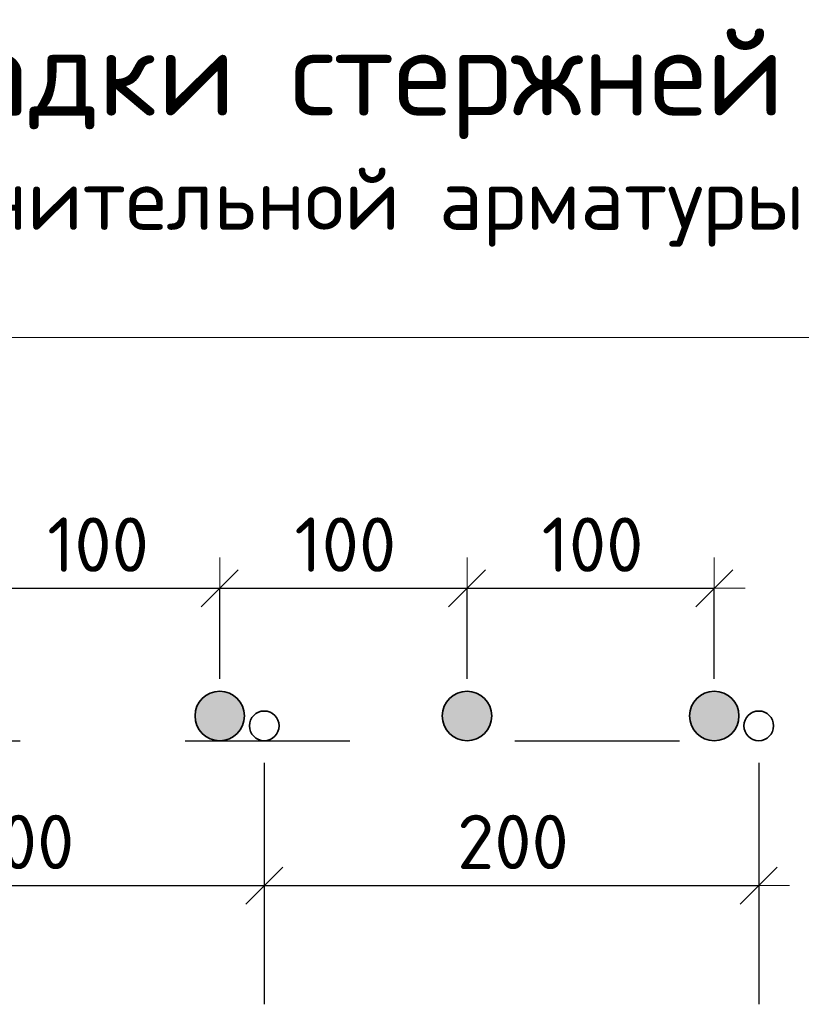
# Model space of a CAD drawing. Header units: metres. Extents: x -38 to 107, y -15 to 21.
# Tile 123 of 133: x 76.621 to 77.095, y 8.067 to 8.665. Entities that reach past the tile are written whole.
import ezdxf

# ---------------------------------------------------------------- set-up
doc = ezdxf.new("R2010")
doc.units = ezdxf.units.M
doc.header["$PDMODE"] = 65
doc.linetypes.add('______2', pattern=[0.0405, 0.03, -0.0105])
doc.layers.add('XR$3$_3898', color=7, linetype='Continuous')
doc.layers.add('XR$5$_3898', color=7, linetype='Continuous')
doc.layers.add('XR$3$Размерная линия_ общее', color=7, linetype='Continuous', lineweight=13)
doc.layers.add('XR$5$Размерная линия_ общее', color=7, linetype='Continuous', lineweight=13)
doc.styles.add('ISOCPEUR', font='txt')
doc.dimstyles.new('DIMSTYLE_8', dxfattribs={"dimtxt": 0.033, "dimasz": 0.0375, "dimexe": 0, "dimexo": 0, "dimgap": 0.0165, "dimtad": 2, "dimdec": 0, "dimlfac": 1000, "dimrnd": 1, "dimzin": 12, "dimdsep": 46, "dimtxsty": 'ISOCPEUR', "dimblk1": 'ALL_ML_STRICH', "dimblk2": 'ALL_ML_STRICH', "dimsah": 1, "dimcen": 0, "dimclrd": 7, "dimclre": 256, "dimclrt": 7, "dimadec": 0, "dimazin": 0, "dimtfac": 1, "dimtdec": 0, "dimtix": 1, "dimtmove": 2, "dimatfit": 3, "dimfxl": 0, "dimtzin": 0, "dimlwd": 0, "dimlwe": -3, "dimarcsym": 0})

# ---------------------------------------------------------------- blocks, each defined once
blk = doc.blocks.new('ALL_ML_STRICH')
at = {"color": 0, "linetype": 'ByBlock', "lineweight": -2}
for p, q in [((0, -0.5), (0, 0.5)), ((-0.3, -0.3), (0.3, 0.3)), ((-1, 0), (0.5, 0))]:
    blk.add_line(p, q, dxfattribs=at)
blk = doc.blocks.new('*D59')
at = {"layer": 'DEFPOINTS', "color": 7, "linetype": 'Continuous', "lineweight": 13, "transparency": 33554687}
for p in [(76.59196, 8.31961), (76.59196, 8.24218), (76.74196, 8.24218)]:
    blk.add_point(p, dxfattribs=at)
at = {"layer": 'XR$3$Размерная линия_ общее', "color": 253, "linetype": 'Continuous', "lineweight": -2, "true_color": 0xa0a0a0, "transparency": 33554687}
for p, q in [((76.59196, 8.26468), (76.59196, 8.31961)), ((76.74196, 8.26468), (76.74196, 8.31961))]:
    blk.add_line(p, q, dxfattribs=at)
at = {"layer": 'XR$3$Размерная линия_ общее', "color": 7, "linetype": 'Continuous', "lineweight": -2, "transparency": 33554687}
blk.add_line((76.59196, 8.31961), (76.74196, 8.31961), dxfattribs=at)
at = {"layer": 'XR$3$Размерная линия_ общее', "color": 7, "linetype": 'Continuous', "lineweight": 13, "transparency": 33554687, "xscale": 0.0375, "yscale": 0.0375, "zscale": 0.0375, "rotation": 180}
blk.add_blockref('ALL_ML_STRICH', (76.59196, 8.31961), dxfattribs=at)
at = {"layer": 'XR$3$Размерная линия_ общее', "color": 7, "linetype": 'Continuous', "lineweight": 13, "transparency": 33554687, "xscale": 0.0375, "yscale": 0.0375, "zscale": 0.0375}
blk.add_blockref('ALL_ML_STRICH', (76.74196, 8.31961), dxfattribs=at)
at = {"layer": 'XR$3$Размерная линия_ общее', "color": 7, "linetype": 'Continuous', "lineweight": 13, "transparency": 33554687, "insert": (76.63726, 8.36261), "char_height": 0.033, "width": 0.00165, "attachment_point": 1, "line_spacing_factor": 0.60241, "style": 'ISOCPEUR'}
blk.add_mtext('100', dxfattribs=at)
blk = doc.blocks.new('*D60')
at = {"layer": 'DEFPOINTS', "color": 7, "linetype": 'Continuous', "lineweight": 13, "transparency": 33554687}
for p in [(76.74196, 8.31961), (76.74196, 8.24218), (76.89196, 8.24218)]:
    blk.add_point(p, dxfattribs=at)
at = {"layer": 'XR$3$Размерная линия_ общее', "color": 253, "linetype": 'Continuous', "lineweight": -2, "true_color": 0xa0a0a0, "transparency": 33554687}
for p, q in [((76.74196, 8.26468), (76.74196, 8.31961)), ((76.89196, 8.26468), (76.89196, 8.31961))]:
    blk.add_line(p, q, dxfattribs=at)
at = {"layer": 'XR$3$Размерная линия_ общее', "color": 7, "linetype": 'Continuous', "lineweight": -2, "transparency": 33554687}
blk.add_line((76.74196, 8.31961), (76.89196, 8.31961), dxfattribs=at)
at = {"layer": 'XR$3$Размерная линия_ общее', "color": 7, "linetype": 'Continuous', "lineweight": 13, "transparency": 33554687, "xscale": 0.0375, "yscale": 0.0375, "zscale": 0.0375, "rotation": 180}
blk.add_blockref('ALL_ML_STRICH', (76.74196, 8.31961), dxfattribs=at)
at = {"layer": 'XR$3$Размерная линия_ общее', "color": 7, "linetype": 'Continuous', "lineweight": 13, "transparency": 33554687, "xscale": 0.0375, "yscale": 0.0375, "zscale": 0.0375}
blk.add_blockref('ALL_ML_STRICH', (76.89196, 8.31961), dxfattribs=at)
at = {"layer": 'XR$3$Размерная линия_ общее', "color": 7, "linetype": 'Continuous', "lineweight": 13, "transparency": 33554687, "insert": (76.78726, 8.36261), "char_height": 0.033, "width": 0.00165, "attachment_point": 1, "line_spacing_factor": 0.60241, "style": 'ISOCPEUR'}
blk.add_mtext('100', dxfattribs=at)
blk = doc.blocks.new('*D61')
at = {"layer": 'DEFPOINTS', "color": 7, "linetype": 'Continuous', "lineweight": 13, "transparency": 33554687}
for p in [(76.89196, 8.31961), (76.89196, 8.24218), (77.04196, 8.24218)]:
    blk.add_point(p, dxfattribs=at)
at = {"layer": 'XR$3$Размерная линия_ общее', "color": 253, "linetype": 'Continuous', "lineweight": -2, "true_color": 0xa0a0a0, "transparency": 33554687}
for p, q in [((76.89196, 8.26468), (76.89196, 8.31961)), ((77.04196, 8.26468), (77.04196, 8.31961))]:
    blk.add_line(p, q, dxfattribs=at)
at = {"layer": 'XR$3$Размерная линия_ общее', "color": 7, "linetype": 'Continuous', "lineweight": -2, "transparency": 33554687}
blk.add_line((76.89196, 8.31961), (77.04196, 8.31961), dxfattribs=at)
at = {"layer": 'XR$3$Размерная линия_ общее', "color": 7, "linetype": 'Continuous', "lineweight": 13, "transparency": 33554687, "xscale": 0.0375, "yscale": 0.0375, "zscale": 0.0375, "rotation": 180}
blk.add_blockref('ALL_ML_STRICH', (76.89196, 8.31961), dxfattribs=at)
at = {"layer": 'XR$3$Размерная линия_ общее', "color": 7, "linetype": 'Continuous', "lineweight": 13, "transparency": 33554687, "xscale": 0.0375, "yscale": 0.0375, "zscale": 0.0375}
blk.add_blockref('ALL_ML_STRICH', (77.04196, 8.31961), dxfattribs=at)
at = {"layer": 'XR$3$Размерная линия_ общее', "color": 7, "linetype": 'Continuous', "lineweight": 13, "transparency": 33554687, "insert": (76.93726, 8.36261), "char_height": 0.033, "width": 0.00165, "attachment_point": 1, "line_spacing_factor": 0.60241, "style": 'ISOCPEUR'}
blk.add_mtext('100', dxfattribs=at)
blk = doc.blocks.new('*D63')
at = {"layer": 'DEFPOINTS', "color": 7, "linetype": 'Continuous', "lineweight": 13, "transparency": 33554687}
for p in [(76.46896, 8.23618), (76.76896, 8.23618), (76.46896, 8.13924)]:
    blk.add_point(p, dxfattribs=at)
at = {"layer": 'XR$3$Размерная линия_ общее', "color": 253, "linetype": 'Continuous', "lineweight": -2, "true_color": 0xa0a0a0, "transparency": 33554687}
for p, q in [((76.46896, 8.21368), (76.46896, 8.13924)), ((76.76896, 8.21368), (76.76896, 8.13924))]:
    blk.add_line(p, q, dxfattribs=at)
at = {"layer": 'XR$3$Размерная линия_ общее', "color": 7, "linetype": 'Continuous', "lineweight": -2, "transparency": 33554687}
blk.add_line((76.46896, 8.13924), (76.76896, 8.13924), dxfattribs=at)
at = {"layer": 'XR$3$Размерная линия_ общее', "color": 7, "linetype": 'Continuous', "lineweight": 13, "transparency": 33554687, "xscale": 0.0375, "yscale": 0.0375, "zscale": 0.0375, "rotation": 180}
blk.add_blockref('ALL_ML_STRICH', (76.46896, 8.13924), dxfattribs=at)
at = {"layer": 'XR$3$Размерная линия_ общее', "color": 7, "linetype": 'Continuous', "lineweight": 13, "transparency": 33554687, "xscale": 0.0375, "yscale": 0.0375, "zscale": 0.0375}
blk.add_blockref('ALL_ML_STRICH', (76.76896, 8.13924), dxfattribs=at)
at = {"layer": 'XR$3$Размерная линия_ общее', "color": 7, "linetype": 'Continuous', "lineweight": 13, "transparency": 33554687, "insert": (76.58596, 8.18224), "char_height": 0.033, "width": 0.00165, "attachment_point": 1, "line_spacing_factor": 0.60241, "style": 'ISOCPEUR'}
blk.add_mtext('200', dxfattribs=at)
blk = doc.blocks.new('*D64')
at = {"layer": 'DEFPOINTS', "color": 7, "linetype": 'Continuous', "lineweight": 13, "transparency": 33554687}
for p in [(76.76896, 8.23618), (77.06896, 8.23618), (76.76896, 8.13924)]:
    blk.add_point(p, dxfattribs=at)
at = {"layer": 'XR$3$Размерная линия_ общее', "color": 253, "linetype": 'Continuous', "lineweight": -2, "true_color": 0xa0a0a0, "transparency": 33554687}
for p, q in [((76.76896, 8.21368), (76.76896, 8.13924)), ((77.06896, 8.21368), (77.06896, 8.13924))]:
    blk.add_line(p, q, dxfattribs=at)
at = {"layer": 'XR$3$Размерная линия_ общее', "color": 7, "linetype": 'Continuous', "lineweight": -2, "transparency": 33554687}
blk.add_line((76.76896, 8.13924), (77.06896, 8.13924), dxfattribs=at)
at = {"layer": 'XR$3$Размерная линия_ общее', "color": 7, "linetype": 'Continuous', "lineweight": 13, "transparency": 33554687, "xscale": 0.0375, "yscale": 0.0375, "zscale": 0.0375, "rotation": 180}
blk.add_blockref('ALL_ML_STRICH', (76.76896, 8.13924), dxfattribs=at)
at = {"layer": 'XR$3$Размерная линия_ общее', "color": 7, "linetype": 'Continuous', "lineweight": 13, "transparency": 33554687, "xscale": 0.0375, "yscale": 0.0375, "zscale": 0.0375}
blk.add_blockref('ALL_ML_STRICH', (77.06896, 8.13924), dxfattribs=at)
at = {"layer": 'XR$3$Размерная линия_ общее', "color": 7, "linetype": 'Continuous', "lineweight": 13, "transparency": 33554687, "insert": (76.88596, 8.18224), "char_height": 0.033, "width": 0.00165, "attachment_point": 1, "line_spacing_factor": 0.60241, "style": 'ISOCPEUR'}
blk.add_mtext('200', dxfattribs=at)
blk = doc.blocks.new('*D649')
at = {"layer": 'DEFPOINTS', "color": 7, "linetype": 'Continuous', "lineweight": 13, "transparency": 33554687}
for p in [(76.59196, 8.31961), (76.59196, 8.24218), (76.74196, 8.24218)]:
    blk.add_point(p, dxfattribs=at)
at = {"layer": 'XR$5$Размерная линия_ общее', "color": 253, "linetype": 'Continuous', "lineweight": -2, "true_color": 0xa0a0a0, "transparency": 33554687}
for p, q in [((76.59196, 8.26468), (76.59196, 8.31961)), ((76.74196, 8.26468), (76.74196, 8.31961))]:
    blk.add_line(p, q, dxfattribs=at)
at = {"layer": 'XR$5$Размерная линия_ общее', "color": 7, "linetype": 'Continuous', "lineweight": -2, "transparency": 33554687}
blk.add_line((76.59196, 8.31961), (76.74196, 8.31961), dxfattribs=at)
at = {"layer": 'XR$5$Размерная линия_ общее', "color": 7, "linetype": 'Continuous', "lineweight": 13, "transparency": 33554687, "xscale": 0.0375, "yscale": 0.0375, "zscale": 0.0375, "rotation": 180}
blk.add_blockref('ALL_ML_STRICH', (76.59196, 8.31961), dxfattribs=at)
at = {"layer": 'XR$5$Размерная линия_ общее', "color": 7, "linetype": 'Continuous', "lineweight": 13, "transparency": 33554687, "xscale": 0.0375, "yscale": 0.0375, "zscale": 0.0375}
blk.add_blockref('ALL_ML_STRICH', (76.74196, 8.31961), dxfattribs=at)
at = {"layer": 'XR$5$Размерная линия_ общее', "color": 7, "linetype": 'Continuous', "lineweight": 13, "transparency": 33554687, "insert": (76.63726, 8.36261), "char_height": 0.033, "width": 0.00165, "attachment_point": 1, "line_spacing_factor": 0.60241, "style": 'ISOCPEUR'}
blk.add_mtext('100', dxfattribs=at)
blk = doc.blocks.new('*D650')
at = {"layer": 'DEFPOINTS', "color": 7, "linetype": 'Continuous', "lineweight": 13, "transparency": 33554687}
for p in [(76.74196, 8.31961), (76.74196, 8.24218), (76.89196, 8.24218)]:
    blk.add_point(p, dxfattribs=at)
at = {"layer": 'XR$5$Размерная линия_ общее', "color": 253, "linetype": 'Continuous', "lineweight": -2, "true_color": 0xa0a0a0, "transparency": 33554687}
for p, q in [((76.74196, 8.26468), (76.74196, 8.31961)), ((76.89196, 8.26468), (76.89196, 8.31961))]:
    blk.add_line(p, q, dxfattribs=at)
at = {"layer": 'XR$5$Размерная линия_ общее', "color": 7, "linetype": 'Continuous', "lineweight": -2, "transparency": 33554687}
blk.add_line((76.74196, 8.31961), (76.89196, 8.31961), dxfattribs=at)
at = {"layer": 'XR$5$Размерная линия_ общее', "color": 7, "linetype": 'Continuous', "lineweight": 13, "transparency": 33554687, "xscale": 0.0375, "yscale": 0.0375, "zscale": 0.0375, "rotation": 180}
blk.add_blockref('ALL_ML_STRICH', (76.74196, 8.31961), dxfattribs=at)
at = {"layer": 'XR$5$Размерная линия_ общее', "color": 7, "linetype": 'Continuous', "lineweight": 13, "transparency": 33554687, "xscale": 0.0375, "yscale": 0.0375, "zscale": 0.0375}
blk.add_blockref('ALL_ML_STRICH', (76.89196, 8.31961), dxfattribs=at)
at = {"layer": 'XR$5$Размерная линия_ общее', "color": 7, "linetype": 'Continuous', "lineweight": 13, "transparency": 33554687, "insert": (76.78726, 8.36261), "char_height": 0.033, "width": 0.00165, "attachment_point": 1, "line_spacing_factor": 0.60241, "style": 'ISOCPEUR'}
blk.add_mtext('100', dxfattribs=at)
blk = doc.blocks.new('*D651')
at = {"layer": 'DEFPOINTS', "color": 7, "linetype": 'Continuous', "lineweight": 13, "transparency": 33554687}
for p in [(76.89196, 8.31961), (76.89196, 8.24218), (77.04196, 8.24218)]:
    blk.add_point(p, dxfattribs=at)
at = {"layer": 'XR$5$Размерная линия_ общее', "color": 253, "linetype": 'Continuous', "lineweight": -2, "true_color": 0xa0a0a0, "transparency": 33554687}
for p, q in [((76.89196, 8.26468), (76.89196, 8.31961)), ((77.04196, 8.26468), (77.04196, 8.31961))]:
    blk.add_line(p, q, dxfattribs=at)
at = {"layer": 'XR$5$Размерная линия_ общее', "color": 7, "linetype": 'Continuous', "lineweight": -2, "transparency": 33554687}
blk.add_line((76.89196, 8.31961), (77.04196, 8.31961), dxfattribs=at)
at = {"layer": 'XR$5$Размерная линия_ общее', "color": 7, "linetype": 'Continuous', "lineweight": 13, "transparency": 33554687, "xscale": 0.0375, "yscale": 0.0375, "zscale": 0.0375, "rotation": 180}
blk.add_blockref('ALL_ML_STRICH', (76.89196, 8.31961), dxfattribs=at)
at = {"layer": 'XR$5$Размерная линия_ общее', "color": 7, "linetype": 'Continuous', "lineweight": 13, "transparency": 33554687, "xscale": 0.0375, "yscale": 0.0375, "zscale": 0.0375}
blk.add_blockref('ALL_ML_STRICH', (77.04196, 8.31961), dxfattribs=at)
at = {"layer": 'XR$5$Размерная линия_ общее', "color": 7, "linetype": 'Continuous', "lineweight": 13, "transparency": 33554687, "insert": (76.93726, 8.36261), "char_height": 0.033, "width": 0.00165, "attachment_point": 1, "line_spacing_factor": 0.60241, "style": 'ISOCPEUR'}
blk.add_mtext('100', dxfattribs=at)
blk = doc.blocks.new('*D653')
at = {"layer": 'DEFPOINTS', "color": 7, "linetype": 'Continuous', "lineweight": 13, "transparency": 33554687}
for p in [(76.46896, 8.23618), (76.76896, 8.23618), (76.46896, 8.13924)]:
    blk.add_point(p, dxfattribs=at)
at = {"layer": 'XR$5$Размерная линия_ общее', "color": 253, "linetype": 'Continuous', "lineweight": -2, "true_color": 0xa0a0a0, "transparency": 33554687}
for p, q in [((76.46896, 8.21368), (76.46896, 8.13924)), ((76.76896, 8.21368), (76.76896, 8.13924))]:
    blk.add_line(p, q, dxfattribs=at)
at = {"layer": 'XR$5$Размерная линия_ общее', "color": 7, "linetype": 'Continuous', "lineweight": -2, "transparency": 33554687}
blk.add_line((76.46896, 8.13924), (76.76896, 8.13924), dxfattribs=at)
at = {"layer": 'XR$5$Размерная линия_ общее', "color": 7, "linetype": 'Continuous', "lineweight": 13, "transparency": 33554687, "xscale": 0.0375, "yscale": 0.0375, "zscale": 0.0375, "rotation": 180}
blk.add_blockref('ALL_ML_STRICH', (76.46896, 8.13924), dxfattribs=at)
at = {"layer": 'XR$5$Размерная линия_ общее', "color": 7, "linetype": 'Continuous', "lineweight": 13, "transparency": 33554687, "xscale": 0.0375, "yscale": 0.0375, "zscale": 0.0375}
blk.add_blockref('ALL_ML_STRICH', (76.76896, 8.13924), dxfattribs=at)
at = {"layer": 'XR$5$Размерная линия_ общее', "color": 7, "linetype": 'Continuous', "lineweight": 13, "transparency": 33554687, "insert": (76.58596, 8.18224), "char_height": 0.033, "width": 0.00165, "attachment_point": 1, "line_spacing_factor": 0.60241, "style": 'ISOCPEUR'}
blk.add_mtext('200', dxfattribs=at)
blk = doc.blocks.new('*D654')
at = {"layer": 'DEFPOINTS', "color": 7, "linetype": 'Continuous', "lineweight": 13, "transparency": 33554687}
for p in [(76.76896, 8.23618), (77.06896, 8.23618), (76.76896, 8.13924)]:
    blk.add_point(p, dxfattribs=at)
at = {"layer": 'XR$5$Размерная линия_ общее', "color": 253, "linetype": 'Continuous', "lineweight": -2, "true_color": 0xa0a0a0, "transparency": 33554687}
for p, q in [((76.76896, 8.21368), (76.76896, 8.13924)), ((77.06896, 8.21368), (77.06896, 8.13924))]:
    blk.add_line(p, q, dxfattribs=at)
at = {"layer": 'XR$5$Размерная линия_ общее', "color": 7, "linetype": 'Continuous', "lineweight": -2, "transparency": 33554687}
blk.add_line((76.76896, 8.13924), (77.06896, 8.13924), dxfattribs=at)
at = {"layer": 'XR$5$Размерная линия_ общее', "color": 7, "linetype": 'Continuous', "lineweight": 13, "transparency": 33554687, "xscale": 0.0375, "yscale": 0.0375, "zscale": 0.0375, "rotation": 180}
blk.add_blockref('ALL_ML_STRICH', (76.76896, 8.13924), dxfattribs=at)
at = {"layer": 'XR$5$Размерная линия_ общее', "color": 7, "linetype": 'Continuous', "lineweight": 13, "transparency": 33554687, "xscale": 0.0375, "yscale": 0.0375, "zscale": 0.0375}
blk.add_blockref('ALL_ML_STRICH', (77.06896, 8.13924), dxfattribs=at)
at = {"layer": 'XR$5$Размерная линия_ общее', "color": 7, "linetype": 'Continuous', "lineweight": 13, "transparency": 33554687, "insert": (76.88596, 8.18224), "char_height": 0.033, "width": 0.00165, "attachment_point": 1, "line_spacing_factor": 0.60241, "style": 'ISOCPEUR'}
blk.add_mtext('200', dxfattribs=at)

msp = doc.modelspace()

# ---------------------------------------------------------------- hatches: boundary and pattern name
at = {"linetype": 'Continuous', "lineweight": 25, "true_color": 0xa2a2a2, "transparency": 33554687}
for points in [[(76.75386, 8.25131), (76.75257, 8.25278), (76.7511, 8.25408), (76.74946, 8.25517), (76.7477, 8.25603), (76.74585, 8.25667), (76.74392, 8.25705), (76.74196, 8.25718), (76.74001, 8.25705), (76.73808, 8.25667), (76.73622, 8.25603), (76.73446, 8.25517), (76.73283, 8.25408), (76.73136, 8.25278), (76.73006, 8.25131), (76.72897, 8.24968), (76.72811, 8.24792), (76.72748, 8.24606), (76.72709, 8.24413), (76.72696, 8.24218), (76.72709, 8.24022), (76.72748, 8.23829), (76.72811, 8.23644), (76.72897, 8.23468), (76.73006, 8.23305), (76.73136, 8.23157), (76.73283, 8.23028), (76.73446, 8.22919), (76.73622, 8.22832), (76.73808, 8.22769), (76.74001, 8.2273), (76.74196, 8.22718), (76.74392, 8.2273), (76.74585, 8.22769), (76.7477, 8.22832), (76.74946, 8.22919), (76.7511, 8.23028), (76.75257, 8.23157), (76.75386, 8.23305), (76.75495, 8.23468), (76.75582, 8.23644), (76.75645, 8.23829), (76.75684, 8.24022), (76.75696, 8.24218), (76.75684, 8.24413), (76.75645, 8.24606), (76.75582, 8.24792), (76.75495, 8.24968)], [(76.75386, 8.25131), (76.75257, 8.25278), (76.7511, 8.25408), (76.74946, 8.25517), (76.7477, 8.25603), (76.74585, 8.25667), (76.74392, 8.25705), (76.74196, 8.25718), (76.74001, 8.25705), (76.73808, 8.25667), (76.73622, 8.25603), (76.73446, 8.25517), (76.73283, 8.25408), (76.73136, 8.25278), (76.73006, 8.25131), (76.72897, 8.24968), (76.72811, 8.24792), (76.72748, 8.24606), (76.72709, 8.24413), (76.72696, 8.24218), (76.72709, 8.24022), (76.72748, 8.23829), (76.72811, 8.23644), (76.72897, 8.23468), (76.73006, 8.23305), (76.73136, 8.23157), (76.73283, 8.23028), (76.73446, 8.22919), (76.73622, 8.22832), (76.73808, 8.22769), (76.74001, 8.2273), (76.74196, 8.22718), (76.74392, 8.2273), (76.74585, 8.22769), (76.7477, 8.22832), (76.74946, 8.22919), (76.7511, 8.23028), (76.75257, 8.23157), (76.75386, 8.23305), (76.75495, 8.23468), (76.75582, 8.23644), (76.75645, 8.23829), (76.75684, 8.24022), (76.75696, 8.24218), (76.75684, 8.24413), (76.75645, 8.24606), (76.75582, 8.24792), (76.75495, 8.24968)], [(76.90386, 8.25131), (76.90257, 8.25278), (76.9011, 8.25408), (76.89946, 8.25517), (76.8977, 8.25603), (76.89585, 8.25667), (76.89392, 8.25705), (76.89196, 8.25718), (76.89001, 8.25705), (76.88808, 8.25667), (76.88622, 8.25603), (76.88446, 8.25517), (76.88283, 8.25408), (76.88136, 8.25278), (76.88006, 8.25131), (76.87897, 8.24968), (76.87811, 8.24792), (76.87748, 8.24606), (76.87709, 8.24413), (76.87696, 8.24218), (76.87709, 8.24022), (76.87748, 8.23829), (76.87811, 8.23644), (76.87897, 8.23468), (76.88006, 8.23305), (76.88136, 8.23157), (76.88283, 8.23028), (76.88446, 8.22919), (76.88622, 8.22832), (76.88808, 8.22769), (76.89001, 8.2273), (76.89196, 8.22718), (76.89392, 8.2273), (76.89585, 8.22769), (76.8977, 8.22832), (76.89946, 8.22919), (76.9011, 8.23028), (76.90257, 8.23157), (76.90386, 8.23305), (76.90495, 8.23468), (76.90582, 8.23644), (76.90645, 8.23829), (76.90684, 8.24022), (76.90696, 8.24218), (76.90684, 8.24413), (76.90645, 8.24606), (76.90582, 8.24792), (76.90495, 8.24968)], [(76.90386, 8.25131), (76.90257, 8.25278), (76.9011, 8.25408), (76.89946, 8.25517), (76.8977, 8.25603), (76.89585, 8.25667), (76.89392, 8.25705), (76.89196, 8.25718), (76.89001, 8.25705), (76.88808, 8.25667), (76.88622, 8.25603), (76.88446, 8.25517), (76.88283, 8.25408), (76.88136, 8.25278), (76.88006, 8.25131), (76.87897, 8.24968), (76.87811, 8.24792), (76.87748, 8.24606), (76.87709, 8.24413), (76.87696, 8.24218), (76.87709, 8.24022), (76.87748, 8.23829), (76.87811, 8.23644), (76.87897, 8.23468), (76.88006, 8.23305), (76.88136, 8.23157), (76.88283, 8.23028), (76.88446, 8.22919), (76.88622, 8.22832), (76.88808, 8.22769), (76.89001, 8.2273), (76.89196, 8.22718), (76.89392, 8.2273), (76.89585, 8.22769), (76.8977, 8.22832), (76.89946, 8.22919), (76.9011, 8.23028), (76.90257, 8.23157), (76.90386, 8.23305), (76.90495, 8.23468), (76.90582, 8.23644), (76.90645, 8.23829), (76.90684, 8.24022), (76.90696, 8.24218), (76.90684, 8.24413), (76.90645, 8.24606), (76.90582, 8.24792), (76.90495, 8.24968)], [(77.05386, 8.25131), (77.05257, 8.25278), (77.0511, 8.25408), (77.04946, 8.25517), (77.0477, 8.25603), (77.04585, 8.25667), (77.04392, 8.25705), (77.04196, 8.25718), (77.04001, 8.25705), (77.03808, 8.25667), (77.03622, 8.25603), (77.03446, 8.25517), (77.03283, 8.25408), (77.03136, 8.25278), (77.03006, 8.25131), (77.02897, 8.24968), (77.02811, 8.24792), (77.02748, 8.24606), (77.02709, 8.24413), (77.02696, 8.24218), (77.02709, 8.24022), (77.02748, 8.23829), (77.02811, 8.23644), (77.02897, 8.23468), (77.03006, 8.23305), (77.03136, 8.23157), (77.03283, 8.23028), (77.03446, 8.22919), (77.03622, 8.22832), (77.03808, 8.22769), (77.04001, 8.2273), (77.04196, 8.22718), (77.04392, 8.2273), (77.04585, 8.22769), (77.0477, 8.22832), (77.04946, 8.22919), (77.0511, 8.23028), (77.05257, 8.23157), (77.05386, 8.23305), (77.05495, 8.23468), (77.05582, 8.23644), (77.05645, 8.23829), (77.05684, 8.24022), (77.05696, 8.24218), (77.05684, 8.24413), (77.05645, 8.24606), (77.05582, 8.24792), (77.05495, 8.24968)], [(77.05386, 8.25131), (77.05257, 8.25278), (77.0511, 8.25408), (77.04946, 8.25517), (77.0477, 8.25603), (77.04585, 8.25667), (77.04392, 8.25705), (77.04196, 8.25718), (77.04001, 8.25705), (77.03808, 8.25667), (77.03622, 8.25603), (77.03446, 8.25517), (77.03283, 8.25408), (77.03136, 8.25278), (77.03006, 8.25131), (77.02897, 8.24968), (77.02811, 8.24792), (77.02748, 8.24606), (77.02709, 8.24413), (77.02696, 8.24218), (77.02709, 8.24022), (77.02748, 8.23829), (77.02811, 8.23644), (77.02897, 8.23468), (77.03006, 8.23305), (77.03136, 8.23157), (77.03283, 8.23028), (77.03446, 8.22919), (77.03622, 8.22832), (77.03808, 8.22769), (77.04001, 8.2273), (77.04196, 8.22718), (77.04392, 8.2273), (77.04585, 8.22769), (77.0477, 8.22832), (77.04946, 8.22919), (77.0511, 8.23028), (77.05257, 8.23157), (77.05386, 8.23305), (77.05495, 8.23468), (77.05582, 8.23644), (77.05645, 8.23829), (77.05684, 8.24022), (77.05696, 8.24218), (77.05684, 8.24413), (77.05645, 8.24606), (77.05582, 8.24792), (77.05495, 8.24968)]]:
    msp.add_hatch(color=253, dxfattribs=at).paths.add_polyline_path(points)

# ---------------------------------------------------------------- linework, layer by layer
at = {"color": 7, "linetype": 'Continuous', "lineweight": 13, "transparency": 33554687}
msp.add_line((86.41979, 8.47171), (67.91979, 8.47171), dxfattribs=at)
at = {"color": 8, "linetype": '______2', "lineweight": -3, "true_color": 0x737373, "transparency": 33554687}
msp.add_line((76.12096, 8.22718), (77.11696, 8.22718), dxfattribs=at)
msp.add_line((76.12096, 8.22718), (77.11696, 8.22718), dxfattribs=at)
at = {"layer": 'XR$3$_3898', "color": 7, "linetype": 'Continuous', "lineweight": 35, "transparency": 33554687}
for centre, radius in [((76.74196, 8.24218), 0.015), ((76.89196, 8.24218), 0.015), ((77.04196, 8.24218), 0.015), ((76.76896, 8.23618), 0.009), ((77.06896, 8.23618), 0.009)]:
    msp.add_circle(centre, radius, dxfattribs=at)
at = {"layer": 'XR$3$Размерная линия_ общее', "color": 253, "linetype": 'Continuous', "lineweight": -3, "true_color": 0xa0a0a0, "transparency": 33554687}
for p, q in [((76.76896, 8.13924), (76.76896, 8.06724)), ((77.06896, 8.13924), (77.06896, 8.06724))]:
    msp.add_line(p, q, dxfattribs=at)
at = {"layer": 'XR$5$_3898', "color": 7, "linetype": 'Continuous', "lineweight": 35, "transparency": 33554687}
for centre, radius in [((76.74196, 8.24218), 0.015), ((76.89196, 8.24218), 0.015), ((77.04196, 8.24218), 0.015), ((76.76896, 8.23618), 0.009), ((77.06896, 8.23618), 0.009)]:
    msp.add_circle(centre, radius, dxfattribs=at)
at = {"layer": 'XR$5$Размерная линия_ общее', "color": 253, "linetype": 'Continuous', "lineweight": -3, "true_color": 0xa0a0a0, "transparency": 33554687}
for p, q in [((76.76896, 8.13924), (76.76896, 8.06724)), ((77.06896, 8.13924), (77.06896, 8.06724))]:
    msp.add_line(p, q, dxfattribs=at)

# ---------------------------------------------------------------- texts
at = {"color": 7, "linetype": 'Continuous', "lineweight": 13, "transparency": 33554687, "insert": (76.64119, 8.65893), "char_height": 0.0525, "width": 1.2320438, "attachment_point": 2, "line_spacing_factor": 0.963855}
msp.add_mtext('\\A1;{\\fISOCPEUR|i0|b0;\\H0.052500;\\W1.000000;\\C7;Схема раскладки стержней}\\P{\\fISOCPEUR|i0|b0;\\H0.037500;\\W1.000000;\\C7;фоновой и дополнительной арматуры}\\P', dxfattribs=at)
msp.add_mtext('\\A1;{\\fISOCPEUR|i0|b0;\\H0.052500;\\W1.000000;\\C7;Схема раскладки стержней}\\P{\\fISOCPEUR|i0|b0;\\H0.037500;\\W1.000000;\\C7;фоновой и дополнительной арматуры}\\P', dxfattribs=at)

# ---------------------------------------------------------------- dimensions: what is measured, and where the dimension line sits
at = {"layer": 'XR$3$Размерная линия_ общее', "color": 7, "linetype": 'Continuous', "lineweight": 13, "transparency": 33554687}
for base, p1, p2, text, picture, middle in [((76.74196, 8.31961), (76.59196, 8.26468), (76.74196, 8.26468), '100', '*D59', (76.66696, 8.33611)), ((76.89196, 8.31961), (76.74196, 8.26468), (76.89196, 8.26468), '100', '*D60', (76.81696, 8.33611)), ((77.04196, 8.31961), (76.89196, 8.26468), (77.04196, 8.26468), '100', '*D61', (76.96696, 8.33611)), ((76.76896, 8.13924), (76.46896, 8.21368), (76.76896, 8.21368), '200', '*D63', (76.61896, 8.15574)), ((77.06896, 8.13924), (76.76896, 8.21368), (77.06896, 8.21368), '200', '*D64', (76.91896, 8.15574))]:
    dim = msp.add_linear_dim(base=base, p1=p1, p2=p2, text=text, dimstyle='DIMSTYLE_8', override={"dimpost": '<>', "dimclrd": 7, "dimclre": 253, "dimclrt": 7, "dimlwd": 0, "dimlwe": 65533}, dxfattribs=at)
    dim.commit()
    dim.dimension.update_dxf_attribs({"geometry": picture, "text_midpoint": middle, "dimtype": 160})
at = {"layer": 'XR$5$Размерная линия_ общее', "color": 7, "linetype": 'Continuous', "lineweight": 13, "transparency": 33554687}
for base, p1, p2, text, picture, middle in [((76.74196, 8.31961), (76.59196, 8.26468), (76.74196, 8.26468), '100', '*D649', (76.66696, 8.33611)), ((76.89196, 8.31961), (76.74196, 8.26468), (76.89196, 8.26468), '100', '*D650', (76.81696, 8.33611)), ((77.04196, 8.31961), (76.89196, 8.26468), (77.04196, 8.26468), '100', '*D651', (76.96696, 8.33611)), ((76.76896, 8.13924), (76.46896, 8.21368), (76.76896, 8.21368), '200', '*D653', (76.61896, 8.15574)), ((77.06896, 8.13924), (76.76896, 8.21368), (77.06896, 8.21368), '200', '*D654', (76.91896, 8.15574))]:
    dim = msp.add_linear_dim(base=base, p1=p1, p2=p2, text=text, dimstyle='DIMSTYLE_8', override={"dimpost": '<>', "dimclrd": 7, "dimclre": 253, "dimclrt": 7, "dimlwd": 0, "dimlwe": 65533}, dxfattribs=at)
    dim.commit()
    dim.dimension.update_dxf_attribs({"geometry": picture, "text_midpoint": middle, "dimtype": 160})

doc.saveas('drawing.dxf')
